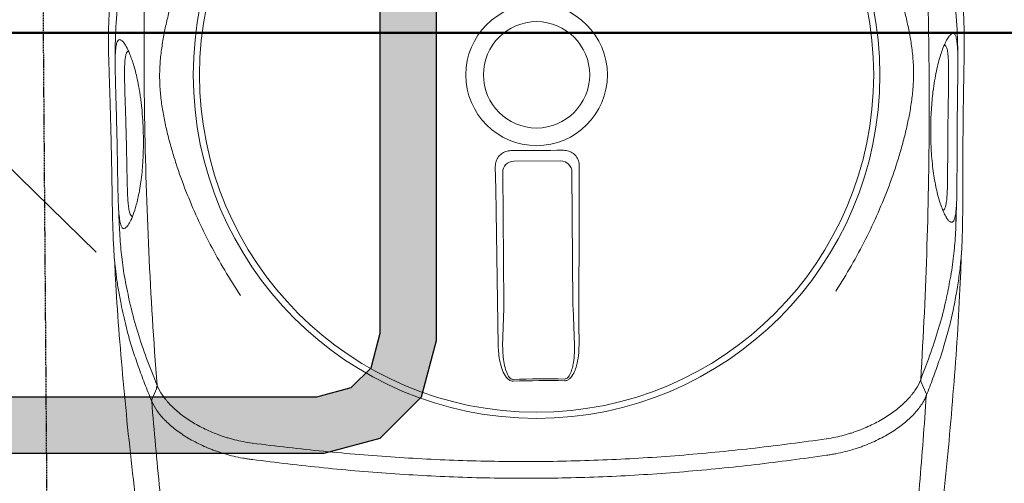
# Model space of a CAD drawing. Header units: millimetres. Extents: x 1277566 to 1493426, y 1039116 to 1145896.
# Tile 29 of 152: x 1312952 to 1313390, y 1133984 to 1134190. Entities that reach past the tile are written whole.
import ezdxf

# ---------------------------------------------------------------- set-up
doc = ezdxf.new("R2010")
doc.units = ezdxf.units.MM
doc.linetypes.add('11aa1PB-bd$0$11aa1PB-af$0$TRATTEGGIATA', pattern=[0.75, 0.5, -0.25])
for name, color, linetype, lineweight in [('CKD Dimensions', 3, 'Continuous', 0), ('CKD Equipments', 252, 'Continuous', 0), ('CKD-Equipement', 252, 'Continuous', 13), ('CKD-Equipements', 252, 'Continuous', 0)]:
    doc.layers.add(name, color=color, linetype=linetype, lineweight=lineweight)
for name, color, linetype in [('CKD-Plumbing', 6, 'Continuous'), ('EQUI.', 4, 'Continuous'), ('FAINTEQUIP', 253, 'Continuous'), ('kitchen equip1', 8, 'Continuous')]:
    doc.layers.add(name, color=color, linetype=linetype)

# ---------------------------------------------------------------- blocks, each defined once
blk = doc.blocks.new('G$C728151F9')
at = {"layer": 'CKD Equipments'}
h = blk.add_hatch(color=111, dxfattribs=at)
h.dxf.hatch_style = 1
h.paths.add_polyline_path([(350, 500), (50, 500), (25, 493.3), (6.7, 475), (0, 450), (0, 50), (6.7, 25), (25, 6.7), (50, 0), (350, 0), (375, 6.7), (393.3, 25), (400, 50), (400, 450), (393.3, 475), (375, 493.3)])
h.paths.add_polyline_path([(346.71, 475), (53.29, 475), (37.94, 470.89), (29.11, 462.06), (25, 446.71), (25, 53.29), (29.11, 37.94), (37.94, 29.11), (53.29, 25), (346.71, 25), (362.06, 29.11), (370.89, 37.94), (375, 53.29), (375, 446.71), (370.89, 462.06), (362.06, 470.89)], flags=16)
at = {"layer": 'EQUI.'}
blk.add_lwpolyline([(89.36, 151.43), (183.19, 247.6)], dxfattribs=at)
blk.add_lwpolyline([(89.36, 151.43), (183.19, 247.6)], dxfattribs=at)
blk.add_lwpolyline([(89.36, 151.43), (183.19, 247.6)], dxfattribs=at)
blk.add_lwpolyline([(89.36, 151.43), (183.19, 247.6)], dxfattribs=at)
at = {"layer": 'kitchen equip1'}
for points in [[(350, 500), (50, 500), (25, 493.3), (6.7, 475), (0, 450), (0, 50), (6.7, 25), (25, 6.7), (50, 0), (350, 0), (375, 6.7), (393.3, 25), (400, 50), (400, 450), (393.3, 475), (375, 493.3)], [(346.71, 475), (53.29, 475), (37.94, 470.89), (29.11, 462.06), (25, 446.71), (25, 53.29), (29.11, 37.94), (37.94, 29.11), (53.29, 25), (346.71, 25), (362.06, 29.11), (370.89, 37.94), (375, 53.29), (375, 446.71), (370.89, 462.06), (362.06, 470.89)]]:
    blk.add_lwpolyline(points, close=True, dxfattribs=at)
blk = doc.blocks.new('G$C4DC229AB')
at = {"linetype": 'Continuous', "lineweight": 0}
for p, q in [((451.97, 566.97), (451.98, 566.97)), ((464.91, 437.1), (478.16, 447.56)), ((416.36, 401.39), (463.61, 436.11)), ((497.12, 421.76), (483.18, 412.24)), ((481.85, 411.3), (434.6, 376.57)), ((427.62, 377.62), (415.28, 394.41)), ((603.27, 361.13), (603.27, 361.12))]:
    blk.add_line(p, q, dxfattribs=at)
at = {"linetype": 'Continuous', "lineweight": 0, "flags": 128}
for points in [[(403.61, 586.55), (402.32, 584.33), (401.03, 582.09)], [(412.25, 402.45), (420.36, 408.26), (428.46, 414.08), (436.55, 419.9), (444.63, 425.72), (452.7, 431.54), (460.76, 437.37), (468.81, 443.2), (476.85, 449.03)], [(498.13, 420.07), (490.17, 414.14), (482.2, 408.2), (474.23, 402.24), (466.26, 396.28), (458.29, 390.31), (450.33, 384.32), (442.36, 378.33), (434.39, 372.33)], [(424.61, 373.75), (422.87, 376.12), (421.14, 378.49), (419.4, 380.86), (417.66, 383.23), (415.92, 385.59), (414.18, 387.96), (412.43, 390.33), (410.69, 392.69)], [(602.49, 307.99), (605.01, 308.56), (607.52, 309.12)]]:
    blk.add_lwpolyline(points, dxfattribs=at)
at = {"linetype": 'Continuous', "lineweight": 0}
for radius in [152.76, 150, 31.5, 23.65]:
    blk.add_circle((390.57, 363.31), radius, dxfattribs=at)
for centre, radius, start, end in [((912.52, 746.94), 512.56, 215.0344, 217.5962), ((912.44, 746.88), 511.7, 215.0345, 217.596), ((419.38, 397.35), 5.04, 126.7911, 215.6243), ((431.65, 380.66), 5.04, 217.0063, 305.8394), ((602.42, 306.03), 1.73, 92.1585, 124.2775)]:
    blk.add_arc(centre, radius, start, end, dxfattribs=at)
for centre, major_axis, start_param, end_param in [((462.65, 435.95), (4.07, 2.9), 4.88824, 5.237306), ((481.41, 410.43), (3.98, 3.02), 1.045879, 1.394945)]:
    blk.add_ellipse(centre, major_axis=major_axis, ratio=0.086139, start_param=start_param, end_param=end_param, dxfattribs=at)
for points, knots in [([(473.74, 640.56), (460.83, 633.52), (434.17, 618.97), (394.62, 595.42), (362.23, 575.25), (343.61, 562.65), (344.71, 563.39)], [0, 0, 0, 0, 0.27832, 0.574596, 0.870871, 1, 1, 1, 1]), ([(404.44, 587.4), (415.64, 594.43), (426.9, 601.34), (449.53, 614.9), (460.91, 621.56), (472.35, 628.09)], [0, 0, 0, 0, 0.5, 0.5, 1, 1, 1, 1]), ([(377.44, 579.16), (378.78, 579.66), (382.5, 581.06), (388.76, 583.04), (396.33, 585.26), (401.74, 586.69), (404.44, 587.4)], [0, 0, 0, 0, 0.157579, 0.438078, 0.719047, 1, 1, 1, 1]), ([(404.41, 587.39), (404.38, 587.38), (404.34, 587.36), (404.25, 587.31), (404.21, 587.28), (404.09, 587.19), (404.01, 587.12), (403.81, 586.9), (403.7, 586.74), (403.61, 586.55)], [0, 0, 0, 0, 0.125, 0.125, 0.25, 0.25, 0.5, 0.5, 1, 1, 1, 1]), ([(404.41, 587.39), (405.15, 587.58), (405.91, 587.72), (407.5, 587.93), (408.31, 588), (410.83, 588.08), (412.59, 587.99), (416.28, 587.51), (418.21, 587.13), (421.22, 586.32), (422.24, 586.01), (424.32, 585.31), (425.37, 584.93), (428.56, 583.65), (430.71, 582.66), (435.03, 580.37), (437.21, 579.08), (439.95, 577.24), (440.49, 576.86), (441.58, 576.08), (442.12, 575.69), (443.74, 574.47), (444.8, 573.63), (446.9, 571.86), (447.93, 570.94), (449.46, 569.5), (449.97, 569.01), (450.73, 568.26), (450.98, 568.01), (451.47, 567.49), (451.72, 567.24), (451.97, 566.97)], [0, 0, 0, 0, 0.0625, 0.0625, 0.125, 0.125, 0.25, 0.25, 0.375, 0.375, 0.4375, 0.4375, 0.5, 0.5, 0.625, 0.625, 0.75, 0.75, 0.78125, 0.78125, 0.8125, 0.8125, 0.875, 0.875, 0.9375, 0.9375, 0.96875, 0.96875, 0.984375, 0.984375, 1, 1, 1, 1]), ([(206.26, 441.31), (221.67, 453.92), (237.28, 466.3), (261.01, 484.55), (268.98, 490.57), (285, 502.51), (293.07, 508.43), (317.38, 525.96), (333.73, 537.39), (366.75, 559.72), (383.4, 570.62), (400.22, 581.25)], [0, 0, 0, 0, 0.25, 0.25, 0.375, 0.375, 0.5, 0.5, 0.75, 0.75, 1, 1, 1, 1]), ([(225.13, 470.06), (226.49, 471.59), (230.02, 475.52), (235.54, 481.34), (241.81, 487.63), (248.07, 493.51), (254.38, 499.03), (259.79, 503.41), (264.17, 506.74), (267.65, 509.28), (271.55, 512.05), (275.84, 515.05), (280.56, 518.33), (285.43, 521.72), (290.54, 525.31), (295.91, 529.09), (301.72, 533.22), (307.72, 537.5), (313.51, 541.67), (318.38, 545.18), (322.46, 548.12), (325.86, 550.57), (329.07, 552.86), (332.59, 555.34), (336.28, 557.9), (340.05, 560.44), (343.51, 562.67), (347.8, 565.28), (353.01, 568.2), (359.68, 571.59), (366.91, 574.96), (372.87, 577.5), (376.4, 578.78), (377.44, 579.16)], [0, 0, 0, 0, 0.033599, 0.086704, 0.14001, 0.193319, 0.246393, 0.299468, 0.326258, 0.353125, 0.379834, 0.406408, 0.428618, 0.451478, 0.47167, 0.492329, 0.516002, 0.540379, 0.564065, 0.588402, 0.605742, 0.623087, 0.640895, 0.658706, 0.685242, 0.711788, 0.738802, 0.765824, 0.81871, 0.871587, 0.924587, 0.977588, 1, 1, 1, 1]), ([(400.22, 581.25), (396.01, 580.13), (387.59, 577.87), (376.1, 574.14), (365.51, 570.03), (359.06, 566.94), (356.2, 565.58)], [0, 0, 0, 0, 0.263525, 0.527185, 0.79078, 1, 1, 1, 1]), ([(446.02, 562.72), (444.14, 564.66), (442.18, 566.44), (439.65, 568.5), (439.15, 568.9), (438.12, 569.69), (437.61, 570.07), (436.06, 571.19), (435.02, 571.9), (431.92, 573.9), (429.85, 575.09), (426.75, 576.65), (425.72, 577.14), (423.65, 578.05), (422.63, 578.47), (419.58, 579.62), (417.61, 580.24), (413.78, 581.2), (411.93, 581.54), (409.69, 581.8), (409.25, 581.84), (408.38, 581.91), (407.94, 581.94), (406.67, 581.99), (405.84, 581.99), (403.42, 581.88), (401.9, 581.67), (400.47, 581.32)], [0, 0, 0, 0, 0.125, 0.125, 0.15625, 0.15625, 0.1875, 0.1875, 0.25, 0.25, 0.375, 0.375, 0.4375, 0.4375, 0.5, 0.5, 0.625, 0.625, 0.75, 0.75, 0.78125, 0.78125, 0.8125, 0.8125, 0.875, 0.875, 1, 1, 1, 1]), ([(356.2, 565.58), (355.82, 565.41), (352.17, 563.72), (347.62, 561.22), (342.22, 558.08), (338.11, 555.49), (334.12, 552.86), (331.14, 550.79), (329.92, 549.95)], [0, 0, 0, 0, 0.042136, 0.404804, 0.566088, 0.727781, 0.888854, 1, 1, 1, 1]), ([(451.98, 566.97), (459.36, 559.37), (466.66, 551.66), (477.45, 539.89), (481.02, 535.94), (488.1, 527.95), (491.62, 523.93), (502.06, 511.74), (508.89, 503.5), (522.23, 486.73), (528.75, 478.22), (541.46, 460.91), (547.65, 452.14), (559.68, 434.4), (565.51, 425.42), (574.01, 411.83), (576.8, 407.28), (582.31, 398.13), (585.02, 393.53), (593.04, 379.71), (598.22, 370.44), (603.27, 361.13)], [0, 0, 0, 0, 0.125, 0.125, 0.1875, 0.1875, 0.25, 0.25, 0.375, 0.375, 0.5, 0.5, 0.625, 0.625, 0.75, 0.75, 0.8125, 0.8125, 0.875, 0.875, 1, 1, 1, 1]), ([(597.35, 356.88), (592.29, 366.17), (587.09, 375.42), (576.39, 393.79), (570.88, 402.92), (559.52, 421.03), (553.67, 430), (541.63, 447.74), (535.45, 456.5), (522.74, 473.79), (516.22, 482.31), (502.9, 499.08), (496.1, 507.32), (485.69, 519.5), (482.18, 523.52), (475.11, 531.52), (471.55, 535.48), (460.79, 547.26), (453.51, 554.98), (446.15, 562.59)], [0, 0, 0, 0, 0.125, 0.125, 0.25, 0.25, 0.375, 0.375, 0.5, 0.5, 0.625, 0.625, 0.75, 0.75, 0.8125, 0.8125, 0.875, 0.875, 1, 1, 1, 1]), ([(334.29, 552.85), (331.71, 551.17), (328.9, 549.35), (326.15, 547.43), (325.93, 547.27)], [0, 0, 0, 0, 0.919543, 1, 1, 1, 1]), ([(329.39, 549.49), (330.02, 549.87), (331.49, 550.75), (333.08, 551.46), (334.38, 551.8), (335.24, 551.67), (335.72, 551.09), (335.72, 549.97), (335.19, 548.32), (334.14, 546.22), (332.59, 543.7), (330.69, 541.08), (328.5, 538.39), (326.18, 535.77), (323.44, 532.96), (320.31, 529.98), (316.99, 527.05), (313.66, 524.32), (310.53, 521.89), (307.32, 519.53), (303.84, 517.1), (300.17, 514.7), (296.63, 512.53), (292.76, 510.32), (288.77, 508.23), (284.74, 506.34), (281.16, 504.87), (278.03, 503.76), (275.01, 502.86), (272.25, 502.23), (269.92, 501.93), (268.26, 501.98), (267.2, 502.34), (266.73, 502.98), (267, 503.97), (267.98, 505.31), (269.38, 506.58), (270.08, 507.21)], [0, 0, 0, 0, 0.026608, 0.06138, 0.0962, 0.130925, 0.168927, 0.207024, 0.245099, 0.283069, 0.316694, 0.350298, 0.37294, 0.395622, 0.418192, 0.438002, 0.457786, 0.474878, 0.488481, 0.502082, 0.518368, 0.53466, 0.550889, 0.567128, 0.590899, 0.614713, 0.640745, 0.66688, 0.692979, 0.729781, 0.766704, 0.803672, 0.840537, 0.880482, 0.920552, 0.960572, 1, 1, 1, 1]), ([(299.98, 528.76), (301.12, 529.57), (303.4, 531.2), (306.88, 533.69), (310.33, 536.17), (314.06, 538.87), (317.76, 541.53), (321.27, 544.05), (324.27, 546.16), (326.77, 547.85), (328.48, 548.97), (329.21, 549.39), (329.39, 549.49)], [0, 0, 0, 0, 0.0782123, 0.1564368, 0.2446658, 0.3329467, 0.4546253, 0.5765046, 0.703629, 0.8312553, 0.9586974, 1, 1, 1, 1]), ([(333.51, 545.21), (333.32, 545.25), (333.13, 545.3), (332.94, 545.34), (332.94, 545.34), (332.94, 545.34), (332.94, 545.34), (332.84, 545.36), (332.49, 545.44), (331.46, 545.14), (329.79, 544.4), (327.5, 543.09), (325, 541.47), (322.51, 539.76), (320.21, 538.14), (317.35, 536.1), (314.17, 533.82), (310.96, 531.52), (308.1, 529.46), (305.21, 527.4), (303.33, 526.07), (302.38, 525.4)], [-0.088365, -0.088365, -0.088365, -0.088365, 0, 0, 0, 0, 0, 0, 0.042963, 0.162036, 0.283698, 0.405299, 0.528456, 0.591382, 0.654277, 0.728503, 0.80457, 0.856235, 0.909083, 0.954041, 1, 1, 1, 1]), ([(233.82, 412.48), (235.39, 416.67), (237.05, 420.78), (240.56, 428.86), (242.41, 432.84), (246.3, 440.65), (248.34, 444.5), (252.62, 452.05), (254.85, 455.76), (259.54, 463.06), (261.97, 466.62), (265.78, 471.84), (267.07, 473.55), (269.71, 476.94), (271.06, 478.62), (273.84, 481.92), (275.25, 483.55), (278.18, 486.76), (279.68, 488.34), (282.78, 491.4), (284.38, 492.9), (286.88, 495.06), (287.73, 495.77), (289.04, 496.82), (289.48, 497.16), (290.37, 497.85), (290.82, 498.18), (293.09, 499.85), (294.94, 501.08), (298.69, 503.4), (300.59, 504.47), (304.44, 506.51), (306.39, 507.47), (310.33, 509.3), (312.3, 510.17), (316.27, 511.82), (318.27, 512.6), (322.28, 514.11), (324.29, 514.82), (330.36, 516.88), (334.46, 518.13), (346.87, 521.54), (355.34, 523.37), (368.38, 525.46), (372.76, 526.04), (381.55, 526.98), (385.98, 527.34), (390.43, 527.59)], [0, 0, 0, 0, 0.0625, 0.0625, 0.125, 0.125, 0.1875, 0.1875, 0.25, 0.25, 0.3125, 0.3125, 0.34375, 0.34375, 0.375, 0.375, 0.40625, 0.40625, 0.4375, 0.4375, 0.46875, 0.46875, 0.484375, 0.484375, 0.492188, 0.492188, 0.5, 0.5, 0.53125, 0.53125, 0.5625, 0.5625, 0.59375, 0.59375, 0.625, 0.625, 0.65625, 0.65625, 0.6875, 0.6875, 0.75, 0.75, 0.875, 0.875, 0.9375, 0.9375, 1, 1, 1, 1]), ([(270.08, 507.21), (270.08, 507.21), (270.57, 507.67), (272.12, 508.89), (274.49, 510.7), (277.15, 512.63), (279.82, 514.53), (282.89, 516.71), (286.38, 519.16), (290.25, 521.88), (294.47, 524.85), (297.78, 527.19), (299.62, 528.5), (299.98, 528.76)], [0, 0, 0, 0, 0.0021857, 0.1486808, 0.2950678, 0.3936347, 0.4923949, 0.5907133, 0.6868358, 0.782863, 0.8795306, 0.9761461, 1, 1, 1, 1]), ([(302.38, 525.4), (302.08, 525.19), (300.58, 524.13), (297.84, 522.2), (293.98, 519.5), (290.05, 516.77), (286.41, 514.22), (283.34, 512.05), (280.59, 510.05), (278.22, 508.26), (276.06, 506.48), (274.45, 504.93), (273.51, 503.75), (273.44, 503.24), (273.41, 503.04), (273.41, 503.04), (273.41, 503.04), (273.41, 503.04), (273.38, 502.86), (273.35, 502.67), (273.33, 502.49)], [0, 0, 0, 0, 0.014263, 0.071432, 0.130741, 0.207145, 0.286904, 0.364421, 0.443321, 0.542698, 0.643157, 0.777817, 0.912539, 1, 1, 1, 1, 1, 1, 1.081436, 1.081436, 1.081436, 1.081436]), ([(273.38, 509.84), (272.44, 509.15), (270.42, 507.67), (264.56, 503.19), (257.01, 496.89), (248.11, 488.48), (242.91, 483.33), (240.17, 480.36), (240.01, 480.19)], [0, 0, 0, 0, 0.076639, 0.163762, 0.518013, 0.751525, 0.985081, 1, 1, 1, 1]), ([(476.85, 449.03), (478.14, 449.91), (480.7, 451.66), (484.35, 453.36), (487.66, 454.38), (490.04, 454.68), (491.9, 454.33), (492.9, 453.82), (493.31, 453.31), (493.46, 453.13)], [0, 0, 0, 0, 0.2549733, 0.5094959, 0.6555036, 0.8234143, 0.8930287, 0.9633452, 1, 1, 1, 1]), ([(492.83, 452.7), (492.73, 452.82), (492.46, 453.15), (492, 453.34), (491.34, 453.5), (490, 453.55), (487.97, 453.04), (485.03, 451.86), (481.74, 450.08), (479.36, 448.4), (478.16, 447.56)], [0, 0, 0, 0, 0.028874, 0.074198, 0.087541, 0.150828, 0.315881, 0.465459, 0.731192, 1, 1, 1, 1]), ([(497.12, 421.76), (497.97, 422.41), (499.79, 423.78), (502.39, 426.13), (504.7, 428.67), (506.22, 430.93), (506.78, 432.6), (506.76, 433.52), (506.58, 433.99), (506.44, 434.18), (506.4, 434.23)], [0, 0, 0, 0, 0.19611, 0.418032, 0.642122, 0.825582, 0.912375, 0.957312, 0.988402, 1, 1, 1, 1]), ([(507, 434.7), (507.18, 434.42), (507.52, 433.85), (507.69, 432.6), (507.35, 430.57), (505.94, 427.86), (503.63, 424.91), (500.95, 422.28), (499.03, 420.77), (498.13, 420.07)], [0, 0, 0, 0, 0.053674, 0.107072, 0.201461, 0.385823, 0.599668, 0.814062, 1, 1, 1, 1]), ([(410.69, 392.69), (410.29, 393.36), (409.48, 394.71), (409.21, 397.08), (409.7, 399.38), (410.79, 401.24), (411.82, 402.09), (412.25, 402.45)], [0, 0, 0, 0, 0.21225, 0.424556, 0.635748, 0.847225, 1, 1, 1, 1]), ([(434.39, 372.33), (433.71, 371.91), (432.36, 371.09), (429.96, 370.79), (427.65, 371.26), (425.8, 372.34), (424.96, 373.34), (424.61, 373.75)], [0, 0, 0, 0, 0.214916, 0.429922, 0.642835, 0.854056, 1, 1, 1, 1]), ([(567.76, 259.76), (567.76, 259.76), (584.39, 273.01), (613.3, 297.89), (647.59, 328.6), (669.42, 349.71), (680, 359.93)], [0, 0, 0, 0, 0.128959, 0.425292, 0.721626, 1, 1, 1, 1]), ([(603.27, 361.12), (603.45, 360.81), (603.62, 360.49), (603.96, 359.86), (604.13, 359.55), (604.62, 358.6), (604.94, 357.96), (605.86, 356.06), (606.43, 354.79), (608.02, 351), (608.91, 348.47), (609.85, 345.33), (610.02, 344.71), (610.36, 343.45), (610.52, 342.83), (610.97, 340.97), (611.23, 339.74), (611.9, 336.12), (612.2, 333.77), (612.46, 330.36), (612.52, 329.24), (612.56, 327.07), (612.55, 326.01), (612.43, 322.91), (612.22, 320.95), (611.81, 318.64), (611.72, 318.18), (611.53, 317.29), (611.43, 316.85), (611.1, 315.56), (610.85, 314.73), (610.02, 312.37), (609.35, 310.93), (608.56, 309.64)], [0, 0, 0, 0, 0.015625, 0.015625, 0.03125, 0.03125, 0.0625, 0.0625, 0.125, 0.125, 0.25, 0.25, 0.28125, 0.28125, 0.3125, 0.3125, 0.375, 0.375, 0.5, 0.5, 0.5625, 0.5625, 0.625, 0.625, 0.75, 0.75, 0.78125, 0.78125, 0.8125, 0.8125, 0.875, 0.875, 1, 1, 1, 1]), ([(667.68, 362.32), (658.04, 353.36), (648.29, 344.48), (628.58, 326.93), (618.63, 318.25), (608.58, 309.66)], [0, 0, 0, 0, 0.5, 0.5, 1, 1, 1, 1]), ([(601.59, 307.69), (602.35, 308.94), (603, 310.33), (603.83, 312.61), (604.07, 313.4), (604.41, 314.63), (604.51, 315.05), (604.71, 315.91), (604.8, 316.35), (605.22, 318.56), (605.44, 320.43), (605.67, 324.37), (605.67, 326.43), (605.48, 329.68), (605.39, 330.79), (605.14, 333.03), (604.98, 334.16), (604.41, 337.58), (603.9, 339.91), (602.91, 343.47), (602.55, 344.67), (601.94, 346.49), (601.72, 347.09), (601.28, 348.31), (601.05, 348.91), (599.84, 351.93), (598.72, 354.33), (597.44, 356.71)], [0, 0, 0, 0, 0.125, 0.125, 0.1875, 0.1875, 0.21875, 0.21875, 0.25, 0.25, 0.375, 0.375, 0.5, 0.5, 0.5625, 0.5625, 0.625, 0.625, 0.75, 0.75, 0.8125, 0.8125, 0.84375, 0.84375, 0.875, 0.875, 1, 1, 1, 1]), ([(547.31, 314.15), (545.74, 309.96), (544.08, 305.85), (540.57, 297.76), (538.72, 293.79), (534.83, 285.97), (532.79, 282.13), (528.52, 274.58), (526.28, 270.86), (521.59, 263.57), (519.16, 260.01), (515.36, 254.79), (514.06, 253.07), (511.42, 249.68), (510.07, 248.01), (507.3, 244.71), (505.88, 243.08), (502.95, 239.86), (501.45, 238.29), (498.35, 235.22), (496.75, 233.73), (494.25, 231.56), (493.4, 230.85), (492.09, 229.81), (491.65, 229.46), (490.76, 228.78), (490.31, 228.44), (488.04, 226.78), (486.2, 225.54), (482.45, 223.23), (480.54, 222.15), (476.69, 220.12), (474.74, 219.16), (470.81, 217.32), (468.83, 216.46), (464.86, 214.81), (462.86, 214.02), (458.86, 212.52), (456.84, 211.8), (450.77, 209.74), (446.68, 208.49), (434.26, 205.08), (425.79, 203.26), (412.75, 201.17), (408.38, 200.58), (399.58, 199.65), (395.15, 199.29), (390.7, 199.04)], [0, 0, 0, 0, 0.0625, 0.0625, 0.125, 0.125, 0.1875, 0.1875, 0.25, 0.25, 0.3125, 0.3125, 0.34375, 0.34375, 0.375, 0.375, 0.40625, 0.40625, 0.4375, 0.4375, 0.46875, 0.46875, 0.484375, 0.484375, 0.492187, 0.492187, 0.5, 0.5, 0.53125, 0.53125, 0.5625, 0.5625, 0.59375, 0.59375, 0.625, 0.625, 0.65625, 0.65625, 0.6875, 0.6875, 0.75, 0.75, 0.875, 0.875, 0.9375, 0.9375, 1, 1, 1, 1]), ([(601.45, 307.46), (586.28, 294.59), (570.91, 281.95), (539.74, 257.11), (523.95, 244.91), (499.96, 226.95), (491.9, 221.01), (475.72, 209.28), (467.6, 203.48), (443.1, 186.27), (426.62, 175.07), (409.98, 164.13)], [0, 0, 0, 0, 0.25, 0.25, 0.5, 0.5, 0.625, 0.625, 0.75, 0.75, 1, 1, 1, 1]), ([(572.61, 269.31), (575.01, 271.9), (580.13, 277.41), (587.47, 286.57), (594.45, 296.42), (599.12, 303.78), (601.45, 307.46)], [0, 0, 0, 0, 0.2280042, 0.4853378, 0.7427349, 1, 1, 1, 1]), ([(608.58, 309.66), (607.05, 307.22), (603.99, 302.36), (599.49, 295.61), (594.88, 289.18), (591.18, 284.26), (588.82, 281.59), (588.22, 280.9)], [0, 0, 0, 0, 0.229832, 0.459678, 0.690029, 0.920378, 1, 1, 1, 1]), ([(602.49, 307.99), (602.49, 307.99), (602.49, 307.99), (602.49, 307.99), (602.49, 307.99), (602.49, 307.99), (602.49, 307.99), (602.45, 307.91), (602.4, 307.84), (602.36, 307.76)], [-0.00000006, -0.00000006, -0.00000006, -0.00000006, 0, 0, 0, 0.0000002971, 0.0000002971, 0.0000002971, 0.0005047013, 0.0005047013, 0.0005047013, 0.0005047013]), ([(608.56, 309.64), (608.54, 309.61), (608.51, 309.57), (608.44, 309.51), (608.4, 309.47), (608.27, 309.38), (608.18, 309.33), (607.91, 309.2), (607.72, 309.15), (607.52, 309.12)], [0, 0, 0, 0, 0.125, 0.125, 0.25, 0.25, 0.5, 0.5, 1, 1, 1, 1]), ([(588.22, 280.9), (586.01, 278.3), (582.39, 274.04), (577.19, 268.64), (573.17, 264.66), (569.39, 261.16), (565.87, 258.12), (562.34, 255.22), (558.95, 252.53), (555.55, 249.9), (552.27, 247.4), (549.19, 245.07), (545.86, 242.57), (541.82, 239.55), (536.94, 235.9), (531.21, 231.59), (525.22, 227.06), (519.22, 222.48), (513.53, 218.13), (508.33, 214.11), (503.74, 210.55), (499.65, 207.38), (496.05, 204.6), (492.83, 202.16), (486.72, 197.65), (477.65, 191.56), (466.75, 185.25), (457.58, 180.45), (449.56, 176.51), (440.26, 172.22), (429.33, 167.44), (418.76, 162.97), (411.41, 159.91), (408.38, 158.65)], [0, 0, 0, 0, 0.0593635, 0.0971043, 0.1348438, 0.1667324, 0.198607, 0.2201848, 0.2417788, 0.2633349, 0.278122, 0.2929063, 0.3080418, 0.3231723, 0.3441056, 0.3655953, 0.3864814, 0.4080077, 0.4295299, 0.4486306, 0.4683357, 0.4884205, 0.5086324, 0.5289688, 0.5492243, 0.6333183, 0.7152132, 0.756242, 0.7972696, 0.8516973, 0.906117, 0.9611972, 1, 1, 1, 1]), ([(552.18, 250.96), (552.44, 251.19), (554.62, 252.85), (558.32, 255.88), (562.02, 259.02), (566.63, 263.25), (570.13, 266.58), (572.58, 269.28), (572.61, 269.31)], [0, 0, 0, 0, 0.1154515, 0.2827578, 0.4507086, 0.6182339, 0.994941, 1, 1, 1, 1]), ([(521.43, 227.47), (519.8, 226.24), (518.2, 225.02), (516.23, 223.51), (515.83, 223.21), (515.06, 222.62), (514.67, 222.32), (513.53, 221.45), (512.79, 220.88), (511.33, 219.76), (510.62, 219.21), (509.57, 218.41), (509.23, 218.14), (508.55, 217.62), (508.21, 217.37), (506.58, 216.11), (505.36, 215.18), (503.66, 213.87), (503.11, 213.45), (502.05, 212.64), (501.53, 212.25), (500.06, 211.13), (499.17, 210.46), (497.51, 209.23), (496.74, 208.67), (495.68, 207.9), (495.34, 207.66), (494.68, 207.2), (494.37, 206.98), (492.85, 205.94), (491.85, 205.29), (490.13, 204.3), (489.42, 203.95), (488.52, 203.62), (488.26, 203.55), (487.9, 203.48), (487.79, 203.46), (487.57, 203.44), (487.48, 203.44), (487.02, 203.48), (486.76, 203.63), (486.45, 204.16), (486.4, 204.53), (486.51, 205.51), (486.66, 206.12), (487.22, 207.57), (487.61, 208.42), (488.28, 209.67), (488.43, 209.92), (488.74, 210.46), (488.9, 210.73), (489.42, 211.58), (489.81, 212.19), (490.68, 213.48), (491.17, 214.16), (492.25, 215.62), (492.85, 216.4), (494.17, 218.03), (494.9, 218.9), (496.51, 220.73), (497.39, 221.7), (498.87, 223.26), (499.39, 223.79), (500.47, 224.87), (501.03, 225.43), (502.2, 226.56), (502.81, 227.13), (503.76, 228.02), (504.09, 228.32), (504.75, 228.92), (505.09, 229.23), (506.8, 230.75), (508.23, 231.98), (510.49, 233.84), (511.27, 234.46), (512.45, 235.4), (512.86, 235.71), (513.66, 236.33), (514.06, 236.64), (515.27, 237.56), (516.07, 238.16), (517.29, 239.05), (517.7, 239.34), (518.52, 239.92), (518.93, 240.21), (520.95, 241.63), (522.53, 242.68), (524.45, 243.91), (524.83, 244.15), (525.59, 244.63), (525.96, 244.86), (527.08, 245.54), (527.8, 245.97), (529.9, 247.2), (531.22, 247.93), (533.1, 248.93), (533.71, 249.25), (534.89, 249.84), (535.46, 250.12), (537.11, 250.9), (538.12, 251.36), (540.04, 252.18), (540.93, 252.54), (542.19, 253.01), (542.6, 253.16), (543.38, 253.44), (543.76, 253.56), (545.58, 254.16), (546.82, 254.5), (548.98, 254.98), (549.89, 255.12), (551.04, 255.21), (551.38, 255.22), (552.01, 255.2), (552.28, 255.17), (553, 255.03), (553.33, 254.87), (553.73, 254.42), (553.79, 254.13), (553.64, 253.4), (553.42, 252.97), (552.86, 252.2), (552.63, 251.92), (552.23, 251.47), (552.08, 251.32), (551.77, 250.99), (551.6, 250.82), (550.71, 249.94), (549.81, 249.14), (548.4, 247.97), (548.11, 247.72), (547.48, 247.22), (547.16, 246.95), (546.13, 246.13), (545.38, 245.55), (543.75, 244.28), (542.87, 243.61), (541.41, 242.5), (540.9, 242.12), (539.84, 241.31), (539.28, 240.89), (537.55, 239.59), (536.32, 238.67), (534.35, 237.2), (533.67, 236.69), (532.61, 235.9), (532.25, 235.63), (531.53, 235.08), (531.16, 234.81), (529.33, 233.43), (527.81, 232.29), (525.46, 230.52), (524.67, 229.92), (523.05, 228.7), (522.24, 228.09), (521.43, 227.47)], [0, 0, 0, 0, 0.015625, 0.015625, 0.019531, 0.019531, 0.023438, 0.023438, 0.03125, 0.03125, 0.039063, 0.039063, 0.042969, 0.042969, 0.046875, 0.046875, 0.0625, 0.0625, 0.070313, 0.070313, 0.078125, 0.078125, 0.09375, 0.09375, 0.109375, 0.109375, 0.117188, 0.117188, 0.125, 0.125, 0.15625, 0.15625, 0.1875, 0.1875, 0.203125, 0.203125, 0.210938, 0.210938, 0.21875, 0.21875, 0.25, 0.25, 0.28125, 0.28125, 0.3125, 0.3125, 0.34375, 0.34375, 0.351563, 0.351563, 0.359375, 0.359375, 0.375, 0.375, 0.390625, 0.390625, 0.40625, 0.40625, 0.421875, 0.421875, 0.4375, 0.4375, 0.445313, 0.445313, 0.453125, 0.453125, 0.460938, 0.460938, 0.464844, 0.464844, 0.46875, 0.46875, 0.484375, 0.484375, 0.492188, 0.492188, 0.496094, 0.496094, 0.5, 0.5, 0.507813, 0.507813, 0.511719, 0.511719, 0.515625, 0.515625, 0.53125, 0.53125, 0.535156, 0.535156, 0.539063, 0.539063, 0.546875, 0.546875, 0.5625, 0.5625, 0.570313, 0.570313, 0.578125, 0.578125, 0.59375, 0.59375, 0.609375, 0.609375, 0.617188, 0.617188, 0.625, 0.625, 0.65625, 0.65625, 0.6875, 0.6875, 0.703125, 0.703125, 0.71875, 0.71875, 0.75, 0.75, 0.78125, 0.78125, 0.8125, 0.8125, 0.828125, 0.828125, 0.835938, 0.835938, 0.84375, 0.84375, 0.875, 0.875, 0.882812, 0.882812, 0.890625, 0.890625, 0.90625, 0.90625, 0.921875, 0.921875, 0.929687, 0.929687, 0.9375, 0.9375, 0.953125, 0.953125, 0.960937, 0.960937, 0.964844, 0.964844, 0.96875, 0.96875, 0.984375, 0.984375, 0.992187, 0.992187, 1, 1, 1, 1]), ([(518.93, 230.76), (519.6, 231.27), (521.35, 232.6), (524.19, 234.76), (526.5, 236.5), (528.83, 238.25), (531.16, 240), (533.87, 242.04), (536.15, 243.77), (538.08, 245.25), (539.78, 246.57), (541.77, 248.17), (543.76, 249.85), (545.65, 251.66), (546.86, 253.09), (547, 253.73), (547.06, 254.01), (547.06, 254.01), (547.06, 254.01), (547.06, 254.01), (547.11, 254.19), (547.15, 254.38), (547.19, 254.57)], [0, 0, 0, 0, 0.032705, 0.086629, 0.142257, 0.153922, 0.215379, 0.27845, 0.333103, 0.387785, 0.444206, 0.500642, 0.614534, 0.729613, 0.886835, 1, 1, 1, 1, 1, 1, 1.078938, 1.078938, 1.078938, 1.078938]), ([(546.97, 246.81), (547.14, 246.94), (549.75, 248.95), (552.18, 250.96), (552.18, 250.96)], [0, 0, 0, 0, 0.065528, 1, 1, 1, 1]), ([(488.49, 210.02), (488.64, 209.94), (488.8, 209.85), (488.96, 209.77), (488.96, 209.77), (488.96, 209.77), (488.96, 209.77), (489.01, 209.74), (489.24, 209.62), (490.06, 209.85), (491.38, 210.38), (493.14, 211.37), (495.42, 212.86), (497.87, 214.61), (500.28, 216.41), (502.51, 218.1), (505.28, 220.23), (508.38, 222.63), (511.51, 225.05), (514.19, 227.12), (516.69, 229.04), (518.18, 230.19), (518.93, 230.76)], [-0.090918, -0.090918, -0.090918, -0.090918, 0, 0, 0, 0, 0, 0, 0.026213, 0.13292, 0.239613, 0.348571, 0.457474, 0.569041, 0.626082, 0.683094, 0.752821, 0.824315, 0.874905, 0.926701, 0.963078, 1, 1, 1, 1]), ([(457.08, 184.69), (457.31, 184.8), (460.98, 186.54), (467.47, 189.97), (478.1, 195.93), (486.34, 201.23), (492.3, 205.43), (494.29, 206.9), (495.21, 207.57)], [0, 0, 0, 0, 0.016162, 0.250764, 0.485322, 0.836539, 0.925214, 1, 1, 1, 1])]:
    blk.add_open_spline(points, degree=3, knots=knots, dxfattribs=at)
for points in [[(404.44, 587.4), (404.43, 587.4), (404.42, 587.4), (404.41, 587.39)], [(403.61, 586.55), (403.61, 586.55), (403.61, 586.55), (403.61, 586.55)], [(400.47, 581.32), (400.39, 581.3), (400.3, 581.28), (400.22, 581.25)], [(400.47, 581.32), (400.72, 581.51), (400.91, 581.78), (401.03, 582.09)], [(446.15, 562.59), (446.11, 562.63), (446.07, 562.68), (446.02, 562.72)], [(597.44, 356.71), (597.41, 356.77), (597.38, 356.82), (597.35, 356.88)], [(601.45, 307.46), (601.5, 307.54), (601.54, 307.61), (601.59, 307.69)], [(602.49, 307.99), (602.16, 307.97), (601.84, 307.86), (601.59, 307.69)], [(607.52, 309.12), (607.52, 309.12), (607.52, 309.12), (607.52, 309.12)], [(608.58, 309.66), (608.57, 309.65), (608.57, 309.64), (608.56, 309.64)]]:
    blk.add_open_spline(points, degree=3, dxfattribs=at)
at = {"layer": 'FAINTEQUIP', "color": 4, "linetype": '11aa1PB-bd$0$11aa1PB-af$0$TRATTEGGIATA'}
blk.add_line((774.14, 373.1, 0.04), (266.5, 0, 0.04), dxfattribs=at)
blk = doc.blocks.new('G$CB69860C6')
at = {"layer": 'CKD-Plumbing'}
for p, q in [((27.48, 469.31), (27.48, 470.89)), ((67.48, 470.89), (27.48, 470.89)), ((67.48, 469.31), (67.48, 470.89)), ((150.02, 470.89), (105.02, 470.89)), ((105.02, 470.89), (105.02, 465.89)), ((150.02, 470.89), (150.02, 465.89)), ((187.56, 469.31), (187.56, 470.89)), ((187.56, 470.89), (227.56, 470.89)), ((227.56, 469.31), (227.56, 470.89)), ((29.24, 467.03), (65.73, 467.03)), ((31.49, 466.09), (29.24, 467.03)), ((32.25, 460.08), (32.25, 464.96)), ((62.77, 460.08), (62.77, 464.96)), ((63.53, 466.09), (65.78, 467.03)), ((127.52, 465.89), (105.02, 465.89)), ((120.02, 450.89), (120.02, 465.89)), ((150.02, 465.89), (127.52, 465.89)), ((135.02, 450.89), (135.02, 465.89)), ((191.52, 466.09), (189.26, 467.03)), ((225.81, 467.03), (189.31, 467.03)), ((192.27, 460.08), (192.27, 464.96)), ((222.79, 460.08), (222.79, 464.96)), ((223.55, 466.09), (225.81, 467.03)), ((32.25, 460.08), (36.88, 457.02)), ((32.25, 460.08), (62.77, 460.08)), ((62.77, 460.08), (58.14, 457.02)), ((192.27, 460.08), (196.9, 457.02)), ((192.27, 460.08), (222.79, 460.08)), ((222.79, 460.08), (218.16, 457.02)), ((36.88, 449.76), (36.88, 457.02)), ((58.09, 457.02), (36.93, 457.02)), ((58.09, 449.76), (58.09, 457.02)), ((196.95, 457.02), (218.11, 457.02)), ((196.95, 449.76), (196.95, 457.02)), ((218.16, 449.76), (218.16, 457.02)), ((31.37, 439.76), (31.37, 449.76)), ((31.37, 449.76), (47.51, 449.76)), ((47.51, 449.76), (63.65, 449.76)), ((47.51, 440.39), (47.51, 449.14)), ((63.65, 439.76), (63.65, 449.76)), ((120.02, 450.89), (135.02, 450.89)), ((122.52, 427), (122.52, 450.89)), ((132.52, 427), (132.52, 450.89)), ((191.14, 439.76), (191.14, 449.76)), ((207.28, 449.76), (191.14, 449.76)), ((223.42, 449.76), (207.28, 449.76)), ((207.28, 440.39), (207.28, 449.14)), ((223.42, 439.76), (223.42, 449.76)), ((63.65, 439.76), (31.37, 439.76)), ((34.66, 439.76), (34.56, 428.46)), ((60.5, 439.76), (60.5, 435.46)), ((191.14, 439.76), (223.42, 439.76)), ((194.29, 439.76), (194.29, 435.46)), ((220.25, 439.76), (220.35, 428.46)), ((65.5, 430.46), (104.09, 430.46)), ((83.26, 430.46), (104.26, 430.46)), ((171.53, 430.46), (150.17, 430.46)), ((150.95, 430.46), (189.29, 430.46)), ((0, 423.71), (39.3, 424.39)), ((0, 423.71), (0, 419.11)), ((55.96, 423.71), (60.06, 423.71)), ((60.06, 419.11), (60.06, 423.71)), ((120.02, 18.75), (120.02, 421.41)), ((135.02, 18.75), (135.02, 421.41)), ((199.08, 423.71), (194.98, 423.71)), ((194.98, 419.11), (194.98, 423.71)), ((255.04, 423.71), (215.75, 424.39)), ((255.04, 423.71), (255.04, 419.11)), ((0, 419.11), (39.3, 418.42)), ((55.96, 419.11), (60.06, 419.11)), ((199.08, 419.11), (194.98, 419.11)), ((255.04, 419.11), (215.75, 418.42)), ((65.5, 411.71), (104.09, 411.71)), ((83.26, 411.71), (104.26, 411.71)), ((150.95, 411.71), (189.29, 411.71)), ((150.95, 411.71), (189.29, 411.71)), ((112.54, 377.95), (143.08, 389.06)), ((112.54, 357.95), (143.08, 369.06)), ((112.54, 337.95), (143.08, 349.06)), ((112.54, 317.95), (143.08, 329.06)), ((112.54, 297.95), (143.08, 309.06)), ((112.54, 277.95), (143.08, 289.06)), ((112.54, 257.95), (143.08, 269.06)), ((112.54, 237.95), (143.08, 249.06)), ((112.54, 217.95), (143.08, 229.06)), ((112.83, 198.05), (143.37, 209.17)), ((112.83, 178.05), (143.37, 189.17)), ((112.83, 158.05), (143.37, 169.17)), ((112.83, 141.74), (143.37, 152.85)), ((112.83, 121.74), (143.37, 132.85)), ((112.83, 101.74), (143.37, 112.85)), ((112.54, 77.05), (143.08, 88.17)), ((112.54, 57.05), (143.08, 68.17)), ((112.54, 37.05), (143.08, 48.17))]:
    blk.add_line(p, q, dxfattribs=at)
for points in [[(59.04, 423.71), (59.04, 428.06), (47.52, 434.71), (36, 428.06), (36, 424.34)], [(196, 423.71), (196, 428.06), (207.52, 434.71), (219.04, 428.06), (219.04, 424.34)], [(36, 418.48), (36, 414.76), (47.52, 408.1), (59.04, 414.76), (59.04, 419.11)], [(219.04, 418.48), (219.04, 414.76), (207.52, 408.1), (196, 414.76), (196, 419.11)]]:
    blk.add_lwpolyline(points, dxfattribs=at)
for centre, radius in [((47.52, 421.41), 8.75), ((207.52, 421.41), 8.75), ((47.52, 421.41), 3.75), ((207.52, 421.41), 3.75), ((127.52, 18.75), 7.5)]:
    blk.add_circle(centre, radius, dxfattribs=at)
for centre, radius, start, end in [((29.85, 469.31), 2.36, 180, 255), ((65.12, 469.31), 2.36, 285, 0), ((189.92, 469.31), 2.36, 180, 255), ((225.2, 469.31), 2.36, 285, 0), ((31.02, 464.96), 1.23, 0, 67.4662), ((64, 464.96), 1.23, 112.5338, 180), ((191.05, 464.96), 1.23, 0, 67.4662), ((224.02, 464.96), 1.23, 112.5338, 180), ((39.44, 397.34), 52.42, 81.1438, 98.8562), ((55.58, 397.34), 52.42, 81.1438, 98.8562), ((199.21, 397.34), 52.42, 81.1438, 98.8562), ((215.35, 397.34), 52.42, 81.1438, 98.8562), ((39.44, 492.19), 52.42, 261.1438, 278.8562), ((55.58, 492.19), 52.42, 261.1438, 278.8562), ((199.21, 492.19), 52.42, 261.1438, 278.8562), ((215.35, 492.19), 52.42, 261.1438, 278.8562), ((65.5, 435.46), 5, 180, 270), ((127.46, 421.41), 16.5, 107.4358, 140.3675), ((127.46, 421.41), 16.5, 39.8353, 72.157), ((189.29, 435.46), 5, 270, 0), ((189.29, 435.46), 5, 270, 0), ((47.52, 421.41), 11.25, 11.797, 164.8511), ((104.09, 469.83), 39.37, 270, 285.6925), ((127.52, 386.45), 47.24, 105.6817, 105.6925), ((127.52, 421.41), 10, 120, 221.4096), ((127.52, 421.41), 10, 318.5904, 60), ((127.52, 386.45), 47.24, 74.3075, 74.5211), ((150.95, 469.83), 39.37, 254.3075, 270), ((207.52, 421.41), 11.25, 15.1489, 168.203), ((47.51, 421.41), 14.49, 155.3946, 168.5324), ((32.06, 428.48), 2.5, 335.3946, 359.5), ((127.52, 421.41), 7.5, 0, 180), ((222.85, 428.48), 2.5, 180.5, 204.6054), ((207.4, 421.41), 14.49, 11.4676, 24.6054), ((47.51, 420.83), 14.49, 189.1221, 304.66), ((47.52, 421.41), 11.25, 195.1489, 348.203), ((207.52, 421.41), 11.25, 191.797, 344.8511), ((207.52, 421.14), 14.49, 235.5636, 349.621), ((64.28, 396.57), 15, 97.4316, 124.66), ((66.3, 384.08), 27.65, 91.6448, 98.22), ((104.26, 372.34), 39.37, 74.2945, 90), ((127.62, 420.77), 16.5, 219.6325, 242.5393), ((127.46, 420.77), 16.5, 297.253, 320.1602), ((150.95, 372.34), 39.37, 90, 105.9504), ((190.9, 396.92), 14.88, 55.5094, 96.2207), ((127.52, 18.75), 18.75, 113.5782, 66.4218)]:
    blk.add_arc(centre, radius, start, end, dxfattribs=at)
blk = doc.blocks.new('G$C283DB1C4')
at = {"layer": 'CKD Dimensions', "ltscale": 0.25}
blk.add_blockref('G$CB69860C6', (0, 0), dxfattribs=at)

msp = doc.modelspace()

# ---------------------------------------------------------------- linework, layer by layer
at = {"layer": 'CKD-Equipement', "const_width": 1}
msp.add_lwpolyline([(1311822.5595, 1134184.6192), (1313978.3602, 1134184.6192)], dxfattribs=at)

# ---------------------------------------------------------------- block references
at = {"layer": 'CKD Equipments', "ltscale": 0.25}
for name, p, rotation in [('G$C4DC229AB', (1313116.6379, 1134695.3754), 234.1141489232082), ('G$C283DB1C4', (1312996.7168, 1134293.0049), 180)]:
    msp.add_blockref(name, p, dxfattribs=dict(at, rotation=rotation))
at = {"layer": 'CKD-Equipements', "ltscale": 0.25, "rotation": 89.99999999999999}
msp.add_blockref('G$C728151F9', (1313137.5041, 1133997.788), dxfattribs=at)

doc.saveas('drawing.dxf')
